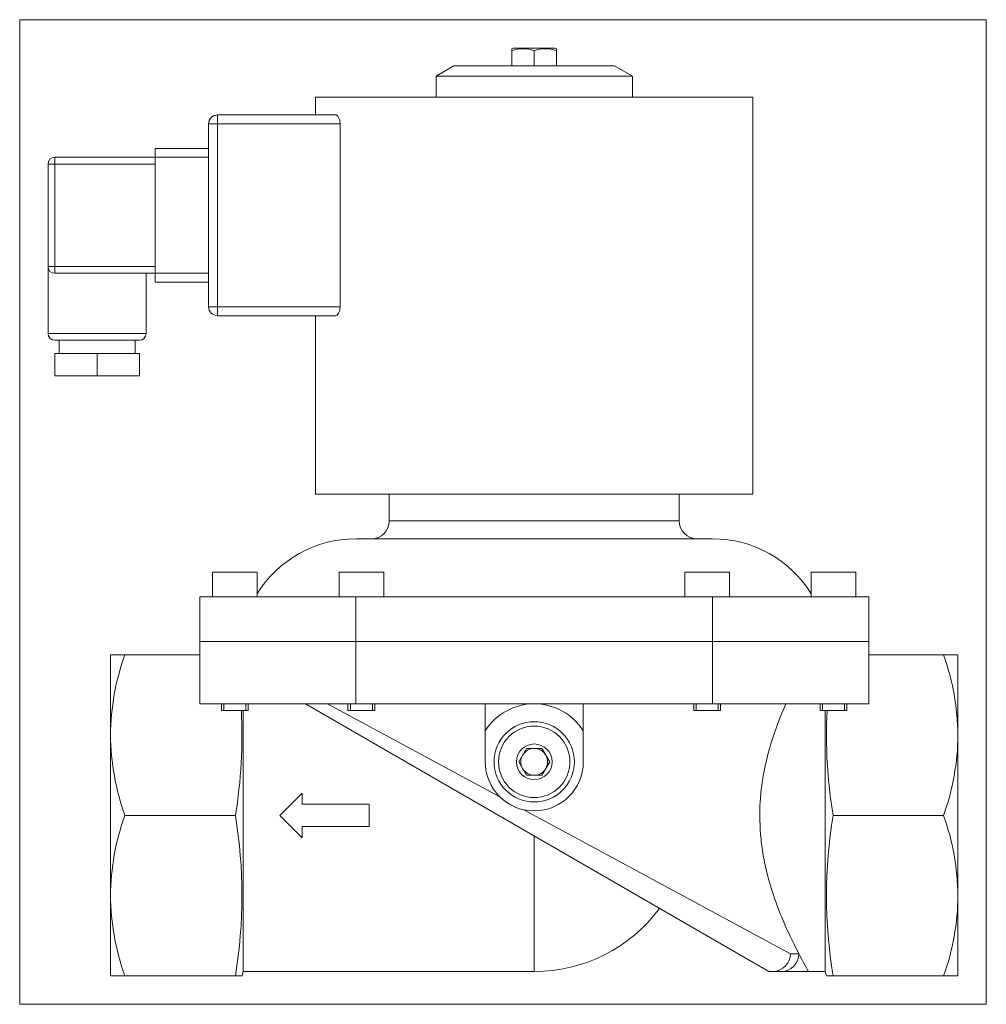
# Model space of a CAD drawing. Extents: x 1.69 to 10.22, y -0.22 to 8.47.
import ezdxf
from ezdxf.xclip import XClip

# ---------------------------------------------------------------- set-up
doc = ezdxf.new("R2010")
doc.units = 0
doc.header["$MEASUREMENT"] = 0
doc.header["$XCLIPFRAME"] = 2
doc.linetypes.add('HIDDEN2', pattern=[0.1875, 0.125, -0.0625])
doc.layers.get('0').update_dxf_attribs({"linetype": 'CONTINUOUS'})
for name, color, linetype in [('CEWKA_40-65', 7, 'CONTINUOUS'), ('WA_031_01_00_005', 7, 'CONTINUOUS'), ('WA_031_01_00_010', 7, 'CONTINUOUS'), ('WA_157_01_01', 7, 'CONTINUOUS'), ('WA_157_01_02', 7, 'CONTINUOUS'), ('Ś-006M6X12SZEŚC_', 7, 'CONTINUOUS'), ('Ś-028IMBUSM6X25', 7, 'CONTINUOUS')]:
    doc.layers.add(name, color=color, linetype=linetype)

# ---------------------------------------------------------------- blocks, each defined once
blk = doc.blocks.new('SE1')
at = {"layer": 'CEWKA_40-65', "color": 7, "linetype": 'CONTINUOUS', "lineweight": 0}
for p, q in [((8.1637, 7.787), (4.3054, 7.787)), ((4.3054, 7.787), (4.3054, 7.6295)), ((8.1637, 4.283), (8.1637, 7.787)), ((3.4393, 7.6295), (4.4824, 7.6295)), ((3.4393, 7.5507), (3.4393, 7.6295)), ((3.3606, 5.9366), (3.3606, 7.5507)), ((3.4393, 7.5507), (3.3606, 7.5507)), ((4.5208, 7.5507), (3.4393, 7.5507)), ((3.4393, 7.5507), (3.4393, 5.9366)), ((4.5208, 7.5507), (4.5208, 5.9366)), ((2.8881, 7.2555), (2.8881, 7.3342)), ((2.8881, 7.3342), (3.3606, 7.3342)), ((2.0023, 7.2555), (2.8881, 7.2555)), ((2.0023, 7.1964), (2.0023, 7.2555)), ((3.3606, 7.2555), (2.8881, 7.2555)), ((2.8881, 6.2318), (2.8881, 7.2555)), ((1.9432, 6.2909), (1.9432, 7.1964)), ((2.0023, 7.1964), (1.9432, 7.1964)), ((2.8881, 7.1964), (2.0023, 7.1964)), ((2.0023, 7.1964), (2.0023, 6.2909)), ((2.0023, 6.2909), (1.9432, 6.2909)), ((1.9432, 6.2909), (1.9432, 5.7003)), ((2.0023, 6.2909), (2.0023, 6.2318)), ((2.0023, 6.2909), (2.8881, 6.2909)), ((2.8881, 6.2318), (2.0023, 6.2318)), ((2.8094, 5.7003), (2.8094, 6.2318)), ((2.8881, 6.2318), (3.3606, 6.2318)), ((2.8881, 6.1531), (2.8881, 6.2318)), ((3.3606, 6.1531), (2.8881, 6.1531)), ((3.4393, 5.9366), (3.3606, 5.9366)), ((3.4393, 5.9366), (4.5208, 5.9366)), ((3.4393, 5.9366), (3.4393, 5.8578)), ((4.4824, 5.8578), (3.4393, 5.8578)), ((4.3054, 5.8578), (4.3054, 4.283)), ((1.9432, 5.7003), (2.8094, 5.7003)), ((2.7503, 5.6413), (2.0023, 5.6413)), ((2.0417, 5.6413), (2.0417, 5.5232)), ((2.711, 5.5232), (2.711, 5.6413)), ((2.0023, 5.3263), (2.0023, 5.5232)), ((2.3763, 5.5232), (2.0023, 5.5232)), ((2.7503, 5.5232), (2.3763, 5.5232)), ((2.3763, 5.3263), (2.3763, 5.5232)), ((2.7503, 5.3263), (2.7503, 5.5232)), ((2.3763, 5.3263), (2.0023, 5.3263)), ((2.7503, 5.3263), (2.3763, 5.3263)), ((8.1637, 4.283), (4.3054, 4.283))]:
    blk.add_line(p, q, dxfattribs=at)
for centre, radius, start, end in [((3.4393, 7.5507), 0.0787, 90, 180), ((2.0023, 7.1964), 0.0591, 90, 180), ((2.0023, 6.2909), 0.0591, 180, 270), ((3.4393, 5.9366), 0.0787, 180, 270), ((2.0023, 5.7003), 0.0591, 180, 270), ((2.7503, 5.7003), 0.0591, 270, 360)]:
    blk.add_arc(centre, radius, start, end, dxfattribs=at)
for points, knots in [([(4.5208, 7.5507), (4.5208, 7.5562), (4.5206, 7.5616), (4.5194, 7.5722), (4.5185, 7.5774), (4.5153, 7.592), (4.5121, 7.6007), (4.5066, 7.6113), (4.5046, 7.6145), (4.5004, 7.6199), (4.4983, 7.6221), (4.4938, 7.6258), (4.4915, 7.6272), (4.487, 7.629), (4.4847, 7.6295), (4.4824, 7.6295)], [0, 0, 0, 0, 0.125, 0.125, 0.25, 0.25, 0.5, 0.5, 0.625, 0.625, 0.75, 0.75, 0.875, 0.875, 1, 1, 1, 1]), ([(4.4824, 5.8578), (4.487, 5.8578), (4.4915, 5.8597), (4.5005, 5.867), (4.5047, 5.8724), (4.5103, 5.8831), (4.512, 5.8869), (4.515, 5.8954), (4.5163, 5.9001), (4.5185, 5.9099), (4.5194, 5.915), (4.5205, 5.9255), (4.5208, 5.9311), (4.5208, 5.9366)], [0, 0, 0, 0, 0.25, 0.25, 0.5, 0.5, 0.625, 0.625, 0.75, 0.75, 0.875, 0.875, 1, 1, 1, 1])]:
    blk.add_open_spline(points, degree=3, knots=knots, dxfattribs=at)
at = {"layer": 'WA_031_01_00_005', "color": 7, "linetype": 'CONTINUOUS', "lineweight": 0}
for p, q in [((5.5259, 8.0626), (5.3684, 7.9716)), ((5.5259, 8.0626), (6.9432, 8.0626)), ((7.1007, 7.9716), (6.9432, 8.0626)), ((5.3684, 7.9716), (5.3684, 7.787)), ((7.1007, 7.9716), (5.3684, 7.9716)), ((7.1007, 7.787), (7.1007, 7.9716))]:
    blk.add_line(p, q, dxfattribs=at)
at = {"layer": 'WA_031_01_00_010', "color": 7, "linetype": 'CONTINUOUS', "lineweight": 0}
for p, q in [((6.0982, 1.9208), (6.1664, 2.0389)), ((6.1664, 2.0389), (6.3028, 2.0389)), ((6.3028, 2.0389), (6.371, 1.9208)), ((6.1664, 1.8027), (6.0982, 1.9208)), ((6.371, 1.9208), (6.3028, 1.8027)), ((6.3028, 1.8027), (6.1664, 1.8027))]:
    blk.add_line(p, q, dxfattribs=at)
for radius in [0.3543, 0.315, 0.1575]:
    blk.add_circle((6.2346, 1.9208), radius, dxfattribs=at)
for start, end in [(90, 150), (30, 90), (150, 210), (330, 30), (210, 270), (270, 330)]:
    blk.add_arc((6.2346, 1.9208), 0.1181, start, end, dxfattribs=at)
at = {"layer": 'WA_157_01_01', "color": 7, "linetype": 'CONTINUOUS', "lineweight": 0}
for p, q in [((3.2818, 2.4326), (3.2818, 2.9838)), ((4.6598, 2.9838), (3.2818, 2.9838)), ((4.6598, 2.4326), (4.6598, 2.9838)), ((7.8094, 2.9838), (4.6598, 2.9838)), ((7.8094, 2.4326), (7.8094, 2.9838)), ((9.1873, 2.9838), (7.8094, 2.9838)), ((9.1873, 2.4326), (9.1873, 2.9838)), ((2.621, 2.8657), (2.4944, 2.8657)), ((2.4944, 2.8657), (2.4944, 2.157)), ((3.2818, 2.8657), (2.621, 2.8657)), ((9.1873, 2.8657), (9.8481, 2.8657)), ((9.9747, 2.8657), (9.8481, 2.8657)), ((9.9747, 2.8657), (9.9747, 2.157)), ((3.2818, 2.4326), (4.6598, 2.4326)), ((3.6661, 0.0704), (3.6661, 2.3736)), ((8.3063, 0.0704), (4.2148, 2.4326)), ((4.4112, 2.4326), (5.9304, 1.6126)), ((4.6598, 2.4326), (7.8094, 2.4326)), ((5.8015, 2.4326), (5.8015, 2.1936)), ((6.6676, 2.1936), (6.6676, 2.4326)), ((7.8094, 2.4326), (9.1873, 2.4326)), ((8.8031, 2.3736), (8.8031, 0.0704)), ((5.8015, 2.1936), (5.8015, 1.9208)), ((6.6676, 1.9208), (6.6676, 2.1936)), ((2.4944, 0.7397), (2.4944, 2.157)), ((9.9747, 2.157), (9.9747, 0.7397)), ((4.1873, 1.6452), (3.9905, 1.4484)), ((4.1873, 1.5468), (4.1873, 1.6452)), ((4.7779, 1.5468), (4.1873, 1.5468)), ((4.7779, 1.35), (4.7779, 1.5468)), ((6.1438, 1.4974), (8.4956, 0.2279)), ((3.5968, 1.4484), (2.621, 1.4484)), ((3.9905, 1.4484), (4.1873, 1.2515)), ((8.8724, 1.4484), (9.8481, 1.4484)), ((4.1873, 1.2515), (4.1873, 1.35)), ((4.1873, 1.35), (4.7779, 1.35)), ((6.2346, 0.0704), (6.2346, 1.2665)), ((2.4944, 0.0311), (2.4944, 0.7397)), ((9.9747, 0.7397), (9.9747, 0.0311)), ((8.4956, 0.2279), (8.5698, 0.2279)), ((2.4944, 0.0311), (2.621, 0.0311)), ((3.5968, 0.0311), (2.621, 0.0311)), ((3.5968, 0.0311), (3.6555, 0.0311)), ((3.6555, 0.0311), (3.6661, 0.0704)), ((3.6661, 0.0704), (6.2346, 0.0704)), ((8.3427, 0.0704), (8.3063, 0.0704)), ((8.4179, 0.0704), (8.3427, 0.0704)), ((8.6558, 0.0704), (8.4179, 0.0704)), ((8.6558, 0.0704), (8.8031, 0.0704)), ((8.8031, 0.0704), (8.8136, 0.0311)), ((8.8724, 0.0311), (8.8136, 0.0311)), ((8.8724, 0.0311), (9.8481, 0.0311)), ((9.8481, 0.0311), (9.9747, 0.0311))]:
    blk.add_line(p, q, dxfattribs=at)
for centre, radius, start, end in [((4.6798, 2.1323), 2.1856, 160.39268, 179.35117), ((7.7562, 2.1264), 2.2187, 0.79173, 19.46443), ((-0.6306, 2.1535), 4.2858, 350.5308, 2.9445), ((6.2346, 1.9208), 0.5118, 90, 147.79577), ((6.2346, 1.9208), 0.5118, 32.20423, 90), ((13.0998, 2.1535), 4.2858, 177.05549, 189.4692), ((4.7129, 2.1877), 2.2187, 180.79173, 199.46443), ((7.7893, 2.1818), 2.1856, 340.39268, 359.35117), ((6.2346, 1.9208), 0.4331, 180, 360), ((4.6798, 0.715), 2.1856, 160.39268, 179.35117), ((-0.6845, 0.7397), 4.3395, 350.6013, 9.3987), ((13.1536, 0.7397), 4.3395, 170.6013, 189.3987), ((7.7562, 0.7091), 2.2187, 0.79173, 19.46443), ((4.7129, 0.7704), 2.2187, 180.79173, 199.46443), ((7.7893, 0.7645), 2.1856, 340.39268, 359.35117), ((6.2346, 1.4484), 1.378, 270, 323.43757), ((8.3364, 0.2295), 0.1592, 272.29468, 359.4276), ((13.0206, 2.5571), 5.0234, 207.62395, 209.67077)]:
    blk.add_arc(centre, radius, start, end, dxfattribs=at)
blk.add_ellipse((8.4179, 0.2279), major_axis=(0, 0.1575), ratio=0.964469, start_param=3.141593, end_param=4.712389, dxfattribs=at)
blk.add_open_spline([(8.5698, 0.2279), (8.5437, 0.2779), (8.5127, 0.3395), (8.4482, 0.4787), (8.4142, 0.5576), (8.3494, 0.7307), (8.3191, 0.8234), (8.2809, 0.973), (8.2693, 1.0251), (8.25, 1.131), (8.2422, 1.1846), (8.2251, 1.348), (8.2225, 1.4616), (8.2327, 1.6268), (8.2384, 1.6813), (8.2537, 1.7891), (8.2635, 1.8427), (8.2974, 1.9974), (8.3261, 2.0948), (8.389, 2.2761), (8.4225, 2.3582), (8.4555, 2.4326)], degree=3, knots=[0, 0, 0, 0, 0.125, 0.125, 0.25, 0.25, 0.375, 0.375, 0.4375, 0.4375, 0.5, 0.5, 0.625, 0.625, 0.6875, 0.6875, 0.75, 0.75, 0.875, 0.875, 1, 1, 1, 1], dxfattribs=at)
at = {"layer": 'WA_157_01_02', "color": 7, "linetype": 'CONTINUOUS', "lineweight": 0}
for p, q in [((4.955, 4.283), (4.955, 4.0468)), ((7.5141, 4.0468), (7.5141, 4.283)), ((4.955, 4.0468), (7.5141, 4.0468)), ((4.6598, 3.8893), (7.8094, 3.8893)), ((3.2818, 3.3775), (4.6598, 3.3775)), ((3.2818, 3.3775), (3.2818, 2.9838)), ((4.6598, 3.3775), (7.8094, 3.3775)), ((4.6598, 3.3775), (4.6598, 2.9838)), ((7.8094, 3.3775), (9.1873, 3.3775)), ((7.8094, 3.3775), (7.8094, 2.9838)), ((9.1873, 3.3775), (9.1873, 2.9838)), ((4.6598, 2.9838), (3.2818, 2.9838)), ((7.8094, 2.9838), (4.6598, 2.9838)), ((9.1873, 2.9838), (7.8094, 2.9838))]:
    blk.add_line(p, q, dxfattribs=at)
for centre, radius, start, end in [((4.7976, 4.0468), 0.1575, 270, 360), ((7.6716, 4.0468), 0.1575, 180, 270), ((4.6598, 2.8657), 1.0236, 90, 148.28273), ((7.8094, 2.8657), 1.0236, 31.71727, 90)]:
    blk.add_arc(centre, radius, start, end, dxfattribs=at)
at = {"layer": 'Ś-006M6X12SZEŚC_', "color": 7, "linetype": 'CONTINUOUS', "lineweight": 0}
for p, q in [((6.0494, 8.22), (6.0377, 8.2133)), ((6.0377, 8.2133), (6.0377, 8.1957)), ((6.0377, 8.1957), (6.0377, 8.0626)), ((6.0494, 8.22), (6.4197, 8.22)), ((6.2345, 8.1957), (6.2345, 8.0626)), ((6.4312, 8.2134), (6.4197, 8.22)), ((6.4312, 8.1958), (6.4312, 8.2134)), ((6.4312, 8.1958), (6.4312, 8.0626))]:
    blk.add_line(p, q, dxfattribs=at)
for centre, radius, start, end in [((6.1361, 7.9272), 0.286, 69.89477, 110.1284), ((6.3329, 7.9274), 0.2859, 69.89537, 110.15101)]:
    blk.add_arc(centre, radius, start, end, dxfattribs=at)
at = {"layer": 'Ś-028IMBUSM6X25', "color": 7, "linetype": 'CONTINUOUS', "lineweight": 0}
for p, q in [((3.789, 3.594), (3.3953, 3.594)), ((3.3953, 3.594), (3.3953, 3.3775)), ((3.789, 3.3775), (3.789, 3.594)), ((4.9058, 3.594), (4.5121, 3.594)), ((4.5121, 3.594), (4.5121, 3.3775)), ((4.9058, 3.3775), (4.9058, 3.594)), ((7.957, 3.594), (7.5633, 3.594)), ((7.5633, 3.594), (7.5633, 3.3775)), ((7.957, 3.3775), (7.957, 3.594)), ((9.0738, 3.594), (8.6801, 3.594)), ((8.6801, 3.594), (8.6801, 3.3775)), ((9.0738, 3.3775), (9.0738, 3.594)), ((3.4741, 2.4326), (3.4741, 2.3736)), ((3.7103, 2.3736), (3.4741, 2.3736)), ((3.7103, 2.3736), (3.7103, 2.4326)), ((4.5909, 2.4326), (4.5909, 2.3736)), ((4.8271, 2.3736), (4.5909, 2.3736)), ((4.8271, 2.3736), (4.8271, 2.4326)), ((7.6421, 2.4326), (7.6421, 2.3736)), ((7.8783, 2.3736), (7.6421, 2.3736)), ((7.8783, 2.3736), (7.8783, 2.4326)), ((8.7589, 2.4326), (8.7589, 2.3736)), ((8.9951, 2.3736), (8.7589, 2.3736)), ((8.9951, 2.3736), (8.9951, 2.4326))]:
    blk.add_line(p, q, dxfattribs=at)
at = {"layer": 'Ś-028IMBUSM6X25', "color": 7, "linetype": 'HIDDEN2', "lineweight": 0}
for p, q in [((3.4954, 2.3736), (3.4954, 2.4326)), ((3.689, 2.3736), (3.689, 2.4326)), ((4.6122, 2.3736), (4.6122, 2.4326)), ((4.8058, 2.3736), (4.8058, 2.4326)), ((7.6634, 2.3736), (7.6634, 2.4326)), ((7.857, 2.3736), (7.857, 2.4326)), ((8.7802, 2.3736), (8.7802, 2.4326)), ((8.9738, 2.3736), (8.9738, 2.4326))]:
    blk.add_line(p, q, dxfattribs=at)

msp = doc.modelspace()

# ---------------------------------------------------------------- block references
at = {"color": 0, "lineweight": 0}
ref = msp.add_blockref('SE1', (0, 0), dxfattribs=at)
XClip(ref).set_block_clipping_path([(1.6932367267, -0.218944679), (10.2247326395, 8.4700318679)])
ref.dxf.unprotected_set("ltscale", 0)

doc.saveas('drawing.dxf')
